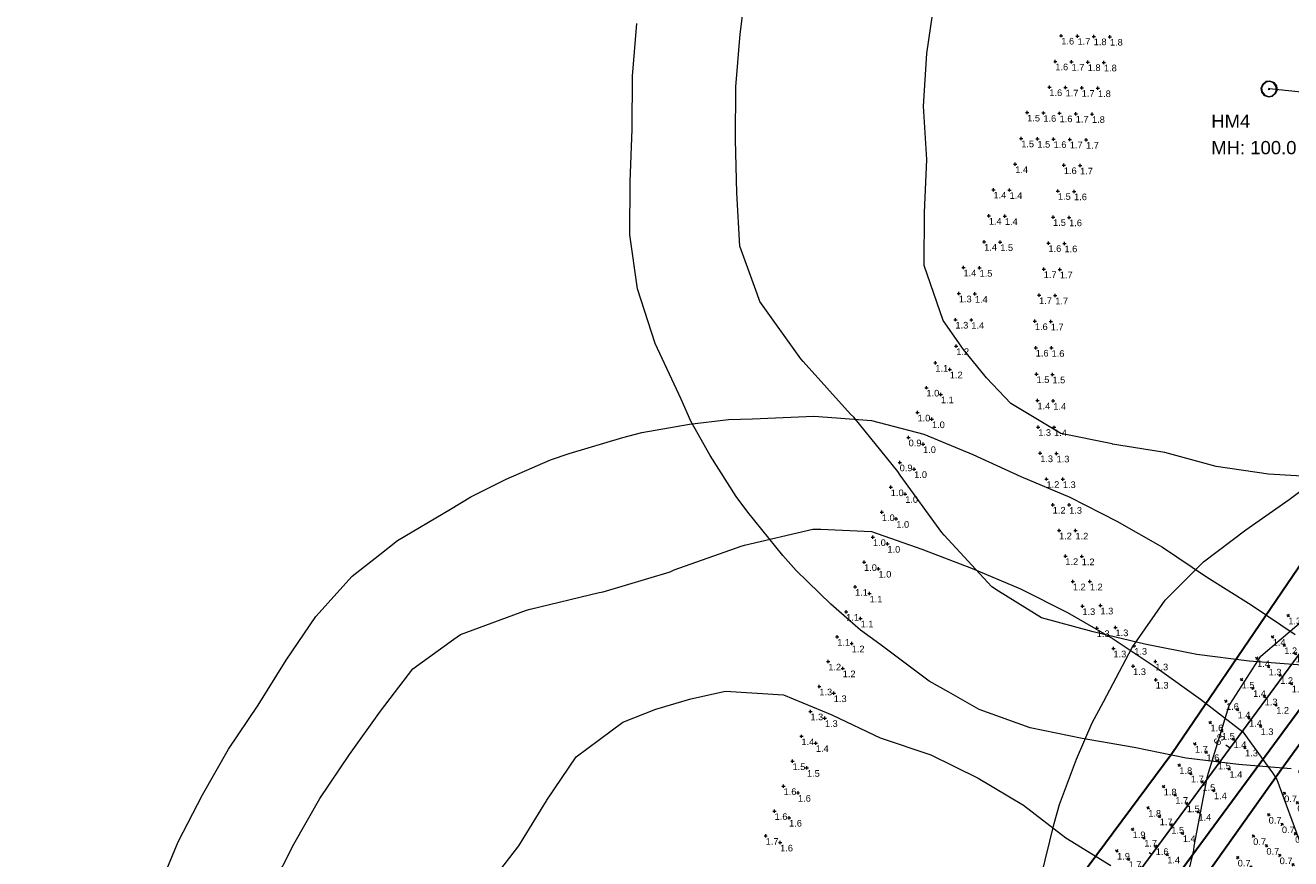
# Model space of a CAD drawing. Extents: x 11759 to 13757, y -2685 to 8839.
# Tile 18 of 55: x 12081 to 12559, y 5681 to 5996. Entities that reach past the tile are written whole.
import ezdxf

# ---------------------------------------------------------------- set-up
doc = ezdxf.new("R2010")
doc.units = 0
doc.header["$MEASUREMENT"] = 0
for name, color, linetype, lineweight in [('AGI32-115446_BK001 - Copy -- 2023-Jan-03 22h-01m-38s-DRAWING', 7, 'Continuous', 0), ('AGI32-Project_1-CALCPTS', 7, 'Continuous', 0), ('AGI32-Project_1-LUMINAIRE', 7, 'Continuous', 0), ('AGI32-Project_1-MARKPOINT', 7, 'Continuous', 0), ('AGI32-Project_1-POLE_PENDANT', 7, 'Continuous', 0), ('AGI32-Project_1-STATISTICAL_AREA', 7, 'Continuous', 0), ('AGI32-Project_1-TEMPLATE', 7, 'Continuous', 0)]:
    doc.layers.add(name, color=color, linetype=linetype, lineweight=lineweight)
doc.styles.add('AGI32-Arial', font='arial.ttf')

# ---------------------------------------------------------------- blocks, each defined once
blk = doc.blocks.new('AGI32-ID1buv4w-Project_1-STATISTICAL_AREA-SR 159 - EB')
at = {"layer": 'AGI32-Project_1-STATISTICAL_AREA', "color": 7, "linetype": 'Continuous', "lineweight": 30}
for p, q in [((453.44, 3934.18), (521.32, 4028.76)), ((407.99, 3870.43), (453.44, 3934.18))]:
    blk.add_line(p, q, dxfattribs=at)
blk = doc.blocks.new('AGI32-ID1buv4w-Project_1-STATISTICAL_AREA-SR 159 - WB')
at = {"layer": 'AGI32-Project_1-STATISTICAL_AREA', "color": 7, "linetype": 'Continuous', "lineweight": 30}
for p, q in [((525.21, 4044.83), (379.15, 3846.53)), ((412.71, 3941.1), (476.78, 4035.3)), ((349.4, 3856.06), (412.71, 3941.1))]:
    blk.add_line(p, q, dxfattribs=at)
blk = doc.blocks.new('AGI32-ID1buv4w-Project_1-LUMINAIRE-HM4_Symbol')
at = {"layer": 'AGI32-Project_1-LUMINAIRE', "color": 7, "linetype": 'ByBlock', "lineweight": 0}
for p, q in [((-0.87, 0.5), (-1, 0)), ((-0.87, 0.5, -0.3), (-1, 0, -0.3)), ((-1, 0), (-0.87, 0.5)), ((-1, 0), (-0.87, -0.5)), ((-1, 0, -0.3), (-1, 0)), ((-1, 0, -0.3), (-0.87, -0.5, -0.3)), ((-0.87, -0.5), (-1, 0)), ((-1, 0), (-1, 0, -0.3)), ((-0.82, 0.45, -0.3), (-0.95, 0, -0.3)), ((-0.95, 0, -0.3), (-0.82, -0.45, -0.3)), ((-0.5, 0.87), (-0.87, 0.5)), ((-0.5, 0.87, -0.3), (-0.87, 0.5, -0.3)), ((-0.87, 0.5), (-0.5, 0.87)), ((-0.87, 0.5, -0.3), (-0.87, 0.5)), ((-0.87, 0.5), (-0.87, 0.5, -0.3)), ((-0.45, 0.82, -0.3), (-0.82, 0.45, -0.3)), ((0, 1), (-0.5, 0.87)), ((0, 1, -0.3), (-0.5, 0.87, -0.3)), ((-0.5, 0.87), (0, 1)), ((-0.5, 0.87, -0.3), (-0.5, 0.87)), ((-0.5, 0.87), (-0.5, 0.87, -0.3)), ((0, 0.95, -0.3), (-0.45, 0.82, -0.3)), ((-0.1, 0), (0.1, 0)), ((0.5, 0.87), (0, 1)), ((0.5, 0.87, -0.3), (0, 1, -0.3)), ((0, 1, -0.3), (0, 1)), ((0, 1), (0.5, 0.87)), ((0, 1), (0, 1, -0.3)), ((0.45, 0.82, -0.3), (0, 0.95, -0.3)), ((0, -0.1), (0, 0.1)), ((0, 0.1), (0.1, 0)), ((0, -0.1), (0.1, 0)), ((0.82, 0.45, -0.3), (0.45, 0.82, -0.3)), ((0.87, 0.5), (0.5, 0.87)), ((0.87, 0.5, -0.3), (0.5, 0.87, -0.3)), ((0.5, 0.87, -0.3), (0.5, 0.87)), ((0.5, 0.87), (0.87, 0.5)), ((0.5, 0.87), (0.5, 0.87, -0.3)), ((0.95, 0, -0.3), (0.82, 0.45, -0.3)), ((0.82, -0.45, -0.3), (0.95, 0, -0.3)), ((1, 0), (0.87, 0.5)), ((1, 0, -0.3), (0.87, 0.5, -0.3)), ((0.87, 0.5, -0.3), (0.87, 0.5)), ((0.87, 0.5), (1, 0)), ((0.87, 0.5), (0.87, 0.5, -0.3)), ((0.87, -0.5), (1, 0)), ((0.87, -0.5, -0.3), (1, 0, -0.3)), ((1, 0), (0.87, -0.5)), ((1, 0), (1, 0, -0.3)), ((1, 0, -0.3), (1, 0)), ((-0.87, -0.5), (-0.5, -0.87)), ((-0.87, -0.5, -0.3), (-0.87, -0.5)), ((-0.87, -0.5, -0.3), (-0.5, -0.87, -0.3)), ((-0.5, -0.87), (-0.87, -0.5)), ((-0.87, -0.5), (-0.87, -0.5, -0.3)), ((-0.82, -0.45, -0.3), (-0.45, -0.82, -0.3)), ((-0.5, -0.87), (0, -1)), ((-0.5, -0.87, -0.3), (-0.5, -0.87)), ((-0.5, -0.87, -0.3), (0, -1, -0.3)), ((0, -1), (-0.5, -0.87)), ((-0.5, -0.87), (-0.5, -0.87, -0.3)), ((-0.45, -0.82, -0.3), (0, -0.95, -0.3)), ((0, -0.95, -0.3), (0.45, -0.82, -0.3)), ((0, -1), (0.5, -0.87)), ((0, -1, -0.3), (0.5, -0.87, -0.3)), ((0.5, -0.87), (0, -1)), ((0, -1, -0.3), (0, -1)), ((0, -1), (0, -1, -0.3)), ((0.45, -0.82, -0.3), (0.82, -0.45, -0.3)), ((0.5, -0.87), (0.87, -0.5)), ((0.5, -0.87, -0.3), (0.87, -0.5, -0.3)), ((0.87, -0.5), (0.5, -0.87)), ((0.5, -0.87, -0.3), (0.5, -0.87)), ((0.5, -0.87), (0.5, -0.87, -0.3)), ((0.87, -0.5, -0.3), (0.87, -0.5)), ((0.87, -0.5), (0.87, -0.5, -0.3))]:
    blk.add_line(p, q, dxfattribs=at)
blk = doc.blocks.new('AGI32-ID1buv4w-Project_1-LUMINAIRE-HM4_94-3')
at = {"layer": 'AGI32-Project_1-LUMINAIRE', "color": 7, "linetype": 'ByBlock', "lineweight": 0, "xscale": 3, "yscale": 3, "zscale": 3}
blk.add_blockref('AGI32-ID1buv4w-Project_1-LUMINAIRE-HM4_Symbol', (0, 0), dxfattribs=at)
blk = doc.blocks.new('AGI32-ID1buv4w-Project_1-LUMINAIRE-HM4_94_Labels')
at = {"layer": 'AGI32-Project_1-LUMINAIRE', "color": 7, "linetype": 'ByBlock', "lineweight": 0, "char_height": 5, "attachment_point": 1, "style": 'AGI32-Arial'}
for s, insert in [('HM4', (-36.56, -8.17, 100)), ('MH: 100.0', (-36.56, -18.17, 100))]:
    blk.add_mtext(s, dxfattribs=dict(at, insert=insert))
blk = doc.blocks.new('AGI32-ID1buv4w-Project_1-LUMINAIRE-HM4_Template2')
at = {"layer": 'AGI32-Project_1-TEMPLATE', "color": 1, "linetype": 'ByBlock', "lineweight": 0}
for p, q in [((-39.88, 252.8, -100), (-19.94, 254.78, -100)), ((-19.94, 254.78, -100), (0, 255.18, -100)), ((0, 255.18, -100), (19.94, 254.78, -100)), ((19.94, 254.78, -100), (39.88, 252.8, -100)), ((-99.7, 244.62, -100), (-79.76, 249.5, -100)), ((-79.76, 249.5, -100), (-59.82, 251.5, -100)), ((-59.82, 251.5, -100), (-39.88, 252.8, -100)), ((39.88, 252.8, -100), (59.82, 251.5, -100)), ((59.82, 251.5, -100), (79.76, 249.5, -100)), ((79.76, 249.5, -100), (99.7, 244.62, -100)), ((-111.77, 239.28, -100), (-99.7, 244.62, -100)), ((99.7, 244.62, -100), (111.77, 239.28, -100)), ((-119.64, 235.83, -100), (-111.77, 239.28, -100)), ((111.77, 239.28, -100), (119.64, 235.83, -100)), ((-139.58, 223.87, -100), (-119.64, 235.83, -100)), ((119.64, 235.83, -100), (139.58, 223.87, -100)), ((-147.4, 219.34, -100), (-139.58, 223.87, -100)), ((139.58, 223.87, -100), (147.4, 219.34, -100)), ((-159.52, 210.76, -100), (-147.4, 219.34, -100)), ((147.4, 219.34, -100), (159.52, 210.76, -100)), ((-173.98, 199.4, -100), (-159.52, 210.76, -100)), ((159.52, 210.76, -100), (173.98, 199.4, -100)), ((-179.46, 194.39, -100), (-173.98, 199.4, -100)), ((173.98, 199.4, -100), (179.46, 194.39, -100)), ((-194.39, 179.46, -100), (-179.46, 194.39, -100)), ((179.46, 194.39, -100), (194.39, 179.46, -100)), ((194.39, 179.46, -100), (199.4, 173.98, -100)), ((199.4, 173.98, -100), (210.76, 159.52, -100)), ((210.76, 159.52, -100), (219.34, 147.4, -100)), ((219.34, 147.4, -100), (223.87, 139.58, -100)), ((223.87, 139.58, -100), (235.83, 119.64, -100)), ((235.83, 119.64, -100), (239.28, 111.77, -100)), ((239.28, 111.77, -100), (244.62, 99.7, -100)), ((244.62, 99.7, -100), (249.5, 79.76, -100)), ((249.5, 79.76, -100), (251.5, 59.82, -100)), ((251.5, 59.82, -100), (252.8, 39.88, -100)), ((252.8, 39.88, -100), (254.78, 19.94, -100)), ((254.78, 19.94, -100), (255.18, 0, -100)), ((-254.78, -19.94, -100), (-255.18, 0, -100)), ((255.18, 0, -100), (254.78, -19.94, -100)), ((-252.8, -39.88, -100), (-254.78, -19.94, -100)), ((254.78, -19.94, -100), (252.8, -39.88, -100)), ((-251.5, -59.82, -100), (-252.8, -39.88, -100)), ((252.8, -39.88, -100), (251.5, -59.82, -100)), ((-249.5, -79.76, -100), (-251.5, -59.82, -100)), ((251.5, -59.82, -100), (249.5, -79.76, -100)), ((-244.62, -99.7, -100), (-249.5, -79.76, -100)), ((-239.28, -111.77, -100), (-244.62, -99.7, -100)), ((-235.83, -119.64, -100), (-239.28, -111.77, -100)), ((-223.87, -139.58, -100), (-235.83, -119.64, -100)), ((-219.34, -147.4, -100), (-223.87, -139.58, -100)), ((-210.76, -159.52, -100), (-219.34, -147.4, -100)), ((-199.4, -173.98, -100), (-210.76, -159.52, -100)), ((-194.39, -179.46, -100), (-199.4, -173.98, -100)), ((-179.46, -194.39, -100), (-194.39, -179.46, -100)), ((-173.98, -199.4, -100), (-179.46, -194.39, -100)), ((-159.52, -210.76, -100), (-173.98, -199.4, -100)), ((-147.4, -219.34, -100), (-159.52, -210.76, -100)), ((-139.58, -223.87, -100), (-147.4, -219.34, -100)), ((-119.64, -235.83, -100), (-139.58, -223.87, -100)), ((-111.77, -239.28, -100), (-119.64, -235.83, -100)), ((-99.7, -244.62, -100), (-111.77, -239.28, -100)), ((-79.76, -249.5, -100), (-99.7, -244.62, -100)), ((-59.82, -251.5, -100), (-79.76, -249.5, -100)), ((-39.88, -252.8, -100), (-59.82, -251.5, -100)), ((-19.94, -254.78, -100), (-39.88, -252.8, -100)), ((0, -255.18, -100), (-19.94, -254.78, -100)), ((19.94, -254.78, -100), (0, -255.18, -100))]:
    blk.add_line(p, q, dxfattribs=at)
at = {"layer": 'AGI32-Project_1-TEMPLATE', "color": 5, "linetype": 'ByBlock', "lineweight": 0}
for p, q in [((-19.94, 215.43, -100), (0, 215.91, -100)), ((0, 215.91, -100), (19.94, 215.43, -100)), ((19.94, 215.43, -100), (39.88, 213.54, -100)), ((-79.76, 207.72, -100), (-59.82, 210.98, -100)), ((39.88, 213.54, -100), (59.82, 210.98, -100)), ((59.82, 210.98, -100), (79.76, 207.72, -100)), ((-96.98, 199.4, -100), (-79.76, 207.72, -100)), ((79.76, 207.72, -100), (96.98, 199.4, -100)), ((-119.64, 180.41, -100), (-99.7, 198.01, -100)), ((-99.7, 198.01, -100), (-96.98, 199.4, -100)), ((96.98, 199.4, -100), (99.7, 198.01, -100)), ((99.7, 198.01, -100), (119.64, 180.41, -100)), ((-138.58, 159.52, -100), (-120.57, 179.46, -100)), ((-120.57, 179.46, -100), (-119.64, 180.41, -100)), ((119.64, 180.41, -100), (120.57, 179.46, -100)), ((120.57, 179.46, -100), (138.58, 159.52, -100)), ((-158.23, 139.58, -100), (-139.58, 158.23, -100)), ((-139.58, 158.23, -100), (-138.58, 159.52, -100)), ((138.58, 159.52, -100), (139.58, 158.23, -100)), ((139.58, 158.23, -100), (158.23, 139.58, -100)), ((158.23, 139.58, -100), (159.52, 138.58, -100)), ((159.52, 138.58, -100), (179.46, 120.57, -100)), ((179.46, 120.57, -100), (180.41, 119.64, -100)), ((180.41, 119.64, -100), (198.01, 99.7, -100)), ((198.01, 99.7, -100), (199.4, 96.98, -100)), ((199.4, 96.98, -100), (207.72, 79.76, -100)), ((207.72, 79.76, -100), (210.98, 59.82, -100)), ((210.98, 59.82, -100), (213.54, 39.88, -100)), ((213.54, 39.88, -100), (215.43, 19.94, -100)), ((-215.91, 0, -100), (-215.43, 19.94, -100)), ((215.43, 19.94, -100), (215.91, 0, -100)), ((-215.43, -19.94, -100), (-215.91, 0, -100)), ((215.91, 0, -100), (215.43, -19.94, -100)), ((-213.54, -39.88, -100), (-215.43, -19.94, -100)), ((215.43, -19.94, -100), (213.54, -39.88, -100)), ((-210.98, -59.82, -100), (-213.54, -39.88, -100)), ((213.54, -39.88, -100), (210.98, -59.82, -100)), ((-207.72, -79.76, -100), (-210.98, -59.82, -100)), ((210.98, -59.82, -100), (207.72, -79.76, -100)), ((-199.4, -96.98, -100), (-207.72, -79.76, -100)), ((207.72, -79.76, -100), (199.4, -96.98, -100)), ((-198.01, -99.7, -100), (-199.4, -96.98, -100)), ((-180.41, -119.64, -100), (-198.01, -99.7, -100)), ((198.01, -99.7, -100), (180.41, -119.64, -100)), ((199.4, -96.98, -100), (198.01, -99.7, -100)), ((-179.46, -120.57, -100), (-180.41, -119.64, -100)), ((-159.52, -138.58, -100), (-179.46, -120.57, -100)), ((-158.23, -139.58, -100), (-159.52, -138.58, -100)), ((-139.58, -158.23, -100), (-158.23, -139.58, -100)), ((-138.58, -159.52, -100), (-139.58, -158.23, -100)), ((-120.57, -179.46, -100), (-138.58, -159.52, -100)), ((-119.64, -180.41, -100), (-120.57, -179.46, -100)), ((-99.7, -198.01, -100), (-119.64, -180.41, -100)), ((-96.98, -199.4, -100), (-99.7, -198.01, -100)), ((-79.76, -207.72, -100), (-96.98, -199.4, -100)), ((-59.82, -210.98, -100), (-79.76, -207.72, -100)), ((-39.88, -213.54, -100), (-59.82, -210.98, -100)), ((-19.94, -215.43, -100), (-39.88, -213.54, -100)), ((0, -215.91, -100), (-19.94, -215.43, -100)), ((19.94, -215.43, -100), (0, -215.91, -100))]:
    blk.add_line(p, q, dxfattribs=at)
at = {"layer": 'AGI32-Project_1-TEMPLATE', "color": 3, "linetype": 'ByBlock', "lineweight": 0}
for p, q in [((19.94, 144.04, -100), (39.88, 140.7, -100)), ((39.88, 140.7, -100), (59.82, 139.61, -100)), ((59.82, 139.61, -100), (60.05, 139.58, -100)), ((60.05, 139.58, -100), (79.76, 137.62, -100)), ((79.76, 137.62, -100), (99.7, 128.36, -100)), ((99.7, 128.36, -100), (109.89, 119.64, -100)), ((109.89, 119.64, -100), (119.64, 109.89, -100)), ((119.64, 109.89, -100), (128.36, 99.7, -100)), ((128.36, 99.7, -100), (137.62, 79.76, -100)), ((137.62, 79.76, -100), (139.58, 60.05, -100)), ((139.58, 60.05, -100), (139.61, 59.82, -100)), ((139.61, 59.82, -100), (140.7, 39.88, -100)), ((140.7, 39.88, -100), (144.04, 19.94, -100)), ((-144.89, 0, -100), (-144.04, 19.94, -100)), ((144.04, 19.94, -100), (144.89, 0, -100)), ((-144.04, -19.94, -100), (-144.89, 0, -100)), ((144.89, 0, -100), (144.04, -19.94, -100)), ((-140.7, -39.88, -100), (-144.04, -19.94, -100)), ((144.04, -19.94, -100), (140.7, -39.88, -100)), ((-139.61, -59.82, -100), (-140.7, -39.88, -100)), ((140.7, -39.88, -100), (139.61, -59.82, -100)), ((-139.58, -60.05, -100), (-139.61, -59.82, -100)), ((-137.62, -79.76, -100), (-139.58, -60.05, -100)), ((-128.36, -99.7, -100), (-137.62, -79.76, -100)), ((-119.64, -109.89, -100), (-128.36, -99.7, -100)), ((-109.89, -119.64, -100), (-119.64, -109.89, -100)), ((-99.7, -128.36, -100), (-109.89, -119.64, -100)), ((-79.76, -137.62, -100), (-99.7, -128.36, -100)), ((-60.05, -139.58, -100), (-79.76, -137.62, -100)), ((-59.82, -139.61, -100), (-60.05, -139.58, -100)), ((-39.88, -140.7, -100), (-59.82, -139.61, -100)), ((-19.94, -144.04, -100), (-39.88, -140.7, -100)), ((0, -144.89, -100), (-19.94, -144.04, -100)), ((19.94, -144.04, -100), (0, -144.89, -100))]:
    blk.add_line(p, q, dxfattribs=at)
blk = doc.blocks.new('AGI32-ID1buv4w-Project_1-LUMINAIRE-HM4_94')
at = {"layer": 'AGI32-Project_1-POLE_PENDANT', "color": 7, "linetype": 'ByBlock', "lineweight": 0}
blk.add_line((0, 0), (-14.751, 0), dxfattribs=at)
at = {"layer": 'AGI32-Project_1-LUMINAIRE', "color": 7, "linetype": 'ByBlock', "lineweight": 0}
for name, p, rotation in [('AGI32-ID1buv4w-Project_1-LUMINAIRE-HM4_94-3', (-14.751, 0), 180.0001550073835), ('AGI32-ID1buv4w-Project_1-LUMINAIRE-HM4_94_Labels', (0, 0, -100), 5.905700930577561)]:
    blk.add_blockref(name, p, dxfattribs=dict(at, rotation=rotation))
at = {"layer": 'AGI32-Project_1-TEMPLATE', "color": 7, "linetype": 'ByBlock', "lineweight": 0}
blk.add_blockref('AGI32-ID1buv4w-Project_1-LUMINAIRE-HM4_Template2', (0, 0), dxfattribs=at)
blk = doc.blocks.new('AGI32-ID1buv4w-Project_1-LUMINAIRE-HM4_128')
at = {"layer": 'AGI32-Project_1-TEMPLATE', "color": 7, "linetype": 'ByBlock', "lineweight": 0}
blk.add_blockref('AGI32-ID1buv4w-Project_1-LUMINAIRE-HM4_Template2', (0, 0), dxfattribs=at)
blk = doc.blocks.new('AGI32-ID1buv4w-Project_1-LUMINAIRE-HM4_93')
at = {"layer": 'AGI32-Project_1-TEMPLATE', "color": 7, "linetype": 'ByBlock', "lineweight": 0}
blk.add_blockref('AGI32-ID1buv4w-Project_1-LUMINAIRE-HM4_Template2', (0, 0), dxfattribs=at)
blk = doc.blocks.new('AGI32-ID1buv4w-MARKPOINT')
at = {"layer": 'AGI32-Project_1-MARKPOINT', "color": 0, "linetype": 'Continuous', "lineweight": 0}
for p, q in [((-0.125, 0), (0.125, 0)), ((0, -0.125), (0, 0.125))]:
    blk.add_line(p, q, dxfattribs=at)
blk = doc.blocks.new('AGI32-ID1buv4w-Project_1-CALCPTS-US 159 EB - STA 62+00 TO STA 70+00_Luminance')
at = {"layer": 'AGI32-Project_1-MARKPOINT', "color": 154, "linetype": 'Continuous', "lineweight": 0, "extrusion": (0.016156, -0.011671, 0.999801), "xscale": 5, "yscale": 5, "zscale": 5}
for p in [(3649.1, 1929.91, -22.48), (3649.1, 1923.74, -22.35), (3649.1, 1917.57, -22.23), (3639.1, 1929.91, -22.68), (3639.1, 1923.74, -22.55), (3649.1, 1911.4, -22.11), (3629.11, 1929.9, -22.88), (3639.1, 1917.57, -22.43), (3629.11, 1923.73, -22.75), (3639.1, 1911.4, -22.31), (3619.11, 1929.9, -23.08), (3629.11, 1917.56, -22.63), (3619.11, 1923.73, -22.95), (3629.11, 1911.39, -22.51), (3609.11, 1929.9, -23.28), (3609.11, 1923.73, -23.15), (3619.11, 1917.56, -22.83), (3619.11, 1911.39, -22.71), (3599.11, 1929.89, -23.47), (3609.11, 1917.55, -23.03), (3599.11, 1923.72, -23.35), (3609.11, 1911.38, -22.91), (3589.11, 1929.89, -23.67), (3599.11, 1917.55, -23.23), (3589.11, 1923.72, -23.55), (3599.11, 1911.38, -23.11), (3579.12, 1929.88, -23.87), (3589.11, 1917.55, -23.43), (3589.11, 1911.38, -23.3), (3569.12, 1929.88, -24.07), (3579.12, 1923.71, -23.75), (3579.12, 1917.54, -23.63), (3569.12, 1923.71, -23.95), (3579.12, 1911.37, -23.5), (3559.12, 1929.88, -24.27), (3569.12, 1917.54, -23.83), (3559.12, 1923.71, -24.15), (3569.12, 1911.37, -23.7), (3549.12, 1929.87, -24.47), (3559.12, 1917.53, -24.03), (3559.12, 1911.36, -23.9), (3549.12, 1923.7, -24.35), (3549.12, 1917.53, -24.22), (3539.12, 1929.87, -24.67), (3539.12, 1923.7, -24.55), (3549.12, 1911.36, -24.1), (3529.13, 1929.86, -24.87), (3539.12, 1917.53, -24.42), (3529.13, 1923.69, -24.75), (3539.12, 1911.36, -24.3), (3519.13, 1929.86, -25.07), (3529.13, 1917.52, -24.62), (3519.13, 1923.69, -24.95), (3519.13, 1917.52, -24.82), (3529.13, 1911.35, -24.5), (3509.13, 1929.86, -25.27), (3509.13, 1923.69, -25.15), (3519.13, 1911.35, -24.7), (3499.13, 1929.85, -25.47), (3509.13, 1917.51, -25.02), (3499.13, 1923.68, -25.34), (3509.13, 1911.34, -24.9), (3489.13, 1929.85, -25.67), (3499.13, 1917.51, -25.22), (3489.13, 1923.68, -25.54), (3499.13, 1911.34, -25.1), (3479.14, 1929.84, -25.87), (3479.14, 1923.67, -25.74), (3489.13, 1917.51, -25.42), (3489.13, 1911.34, -25.3), (3469.14, 1929.84, -26.07), (3479.14, 1917.5, -25.62), (3469.14, 1923.67, -25.94), (3479.14, 1911.33, -25.5), (3459.14, 1929.84, -26.27), (3469.14, 1917.5, -25.82), (3459.14, 1923.67, -26.14), (3469.14, 1911.33, -25.7), (3449.14, 1929.83, -26.46), (3459.14, 1917.49, -26.02), (3459.14, 1911.32, -25.9), (3439.14, 1929.83, -26.66), (3449.14, 1923.66, -26.34), (3449.14, 1917.49, -26.22), (3439.14, 1923.66, -26.54), (3449.14, 1911.32, -26.1), (3429.15, 1929.83, -26.86), (3439.14, 1917.49, -26.42), (3429.15, 1923.65, -26.74), (3439.14, 1911.32, -26.29), (3419.15, 1929.82, -27.06), (3429.15, 1917.48, -26.62), (3429.15, 1911.31, -26.49), (3419.15, 1923.65, -26.94), (3419.15, 1917.48, -26.82), (3409.15, 1929.82, -27.26), (3409.15, 1923.65, -27.14), (3419.15, 1911.31, -26.69), (3399.15, 1929.81, -27.46), (3409.15, 1917.47, -27.02), (3399.15, 1923.64, -27.34), (3409.15, 1911.3, -26.89), (3389.15, 1929.81, -27.66), (3399.15, 1917.47, -27.22), (3389.15, 1923.64, -27.54), (3389.15, 1917.47, -27.41), (3399.15, 1911.3, -27.09), (3379.16, 1929.8, -27.86), (3379.16, 1923.63, -27.74), (3389.15, 1911.3, -27.29), (3369.16, 1929.8, -28.06), (3379.16, 1917.46, -27.61), (3369.16, 1923.63, -27.94), (3379.16, 1911.29, -27.49), (3359.16, 1929.8, -28.26), (3369.16, 1917.46, -27.81), (3359.16, 1923.63, -28.14), (3369.16, 1911.29, -27.69), (3349.16, 1929.79, -28.46), (3349.16, 1923.62, -28.34), (3359.16, 1917.46, -28.01), (3359.16, 1911.28, -27.89), (3349.16, 1917.45, -28.21), (3349.16, 1911.28, -28.09)]:
    blk.add_blockref('AGI32-ID1buv4w-MARKPOINT', p, dxfattribs=at)
at = {"layer": 'AGI32-Project_1-CALCPTS', "color": 154, "linetype": 'Continuous', "lineweight": 0, "extrusion": (0.016156, -0.011671, 0.999801), "char_height": 2.5, "attachment_point": 1, "text_direction": (0.999869, 9.4e-05, -0.016156), "style": 'AGI32-Arial'}
for s, insert in [('0.7', (572.3, 4087.35, 15.98)), ('0.7', (577.3, 4083.73, 15.98)), ('0.7', (566.45, 4079.24, 15.78)), ('0.7', (582.31, 4080.12, 15.98)), ('0.7', (571.45, 4075.63, 15.78)), ('0.7', (576.45, 4072.02, 15.78)), ('0.7', (587.31, 4076.51, 15.98)), ('0.7', (560.59, 4071.14, 15.58)), ('0.7', (565.59, 4067.52, 15.58)), ('0.7', (581.46, 4068.4, 15.78)), ('0.7', (554.74, 4063.03, 15.38)), ('0.7', (570.6, 4063.91, 15.58)), ('0.7', (559.74, 4059.42, 15.38)), ('0.7', (575.6, 4060.3, 15.58)), ('0.7', (548.88, 4054.93, 15.18)), ('0.7', (564.74, 4055.81, 15.38)), ('0.7', (553.89, 4051.32, 15.18)), ('0.7', (569.75, 4052.19, 15.38)), ('0.7', (543.03, 4046.83, 14.98)), ('0.7', (558.89, 4047.7, 15.18)), ('0.7', (563.89, 4044.09, 15.18)), ('0.7', (537.17, 4038.72, 14.78)), ('0.7', (548.03, 4043.21, 14.98)), ('0.7', (553.03, 4039.6, 14.98)), ('0.7', (542.18, 4035.11, 14.78)), ('0.7', (558.04, 4035.98, 14.98)), ('0.7', (531.32, 4030.62, 14.59)), ('0.7', (547.18, 4031.49, 14.78)), ('0.7', (536.32, 4027, 14.59)), ('0.7', (552.18, 4027.88, 14.78)), ('0.7', (525.46, 4022.51, 14.39)), ('0.7', (541.33, 4023.39, 14.59)), ('0.7', (546.33, 4019.77, 14.59)), ('0.7', (530.47, 4018.9, 14.39)), ('0.7', (535.47, 4015.28, 14.39)), ('0.8', (519.61, 4014.41, 14.19)), ('0.7', (524.61, 4010.79, 14.19)), ('0.7', (540.47, 4011.67, 14.39)), ('0.8', (513.76, 4006.3, 13.99)), ('0.7', (529.62, 4007.18, 14.19)), ('0.7', (518.76, 4002.69, 13.99)), ('0.7', (534.62, 4003.56, 14.19)), ('0.7', (507.9, 3998.2, 13.79)), ('0.7', (523.76, 3999.07, 13.99)), ('0.7', (528.77, 3995.46, 13.99)), ('0.7', (512.9, 3994.58, 13.79)), ('0.7', (517.91, 3990.97, 13.79)), ('0.7', (502.05, 3990.09, 13.59)), ('0.7', (507.05, 3986.48, 13.59)), ('0.7', (522.91, 3987.35, 13.79)), ('0.7', (496.19, 3981.99, 13.39)), ('0.7', (512.05, 3982.86, 13.59)), ('0.7', (501.2, 3978.37, 13.39)), ('0.7', (517.06, 3979.25, 13.59)), ('0.7', (490.34, 3973.88, 13.19)), ('0.7', (506.2, 3974.76, 13.39)), ('0.7', (495.34, 3970.27, 13.19)), ('0.7', (511.2, 3971.15, 13.39)), ('0.7', (484.48, 3965.78, 12.99)), ('0.7', (489.49, 3962.16, 12.99)), ('0.7', (500.34, 3966.66, 13.19)), ('0.7', (505.35, 3963.04, 13.19)), ('0.7', (478.63, 3957.67, 12.79)), ('0.7', (494.49, 3958.55, 12.99)), ('0.7', (483.63, 3954.06, 12.79)), ('0.7', (499.49, 3954.94, 12.99)), ('0.7', (472.77, 3949.57, 12.59)), ('0.7', (488.64, 3950.45, 12.79)), ('0.7', (477.78, 3945.96, 12.59)), ('0.7', (493.64, 3946.83, 12.79)), ('0.7', (466.92, 3941.46, 12.39)), ('0.7', (482.78, 3942.34, 12.59)), ('0.7', (487.78, 3938.73, 12.59)), ('0.7', (461.07, 3933.36, 12.19)), ('0.7', (471.92, 3937.85, 12.39)), ('0.7', (476.93, 3934.24, 12.39)), ('0.7', (466.07, 3929.75, 12.19)), ('0.7', (481.93, 3930.62, 12.39)), ('0.7', (455.21, 3925.26, 11.99)), ('0.7', (471.07, 3926.13, 12.19)), ('0.7', (460.21, 3921.64, 11.99)), ('0.7', (476.08, 3922.52, 12.19)), ('0.7', (449.36, 3917.15, 11.79)), ('0.7', (465.22, 3918.03, 11.99)), ('0.7', (470.22, 3914.41, 11.99)), ('0.7', (454.36, 3913.54, 11.79)), ('0.7', (459.36, 3909.92, 11.79)), ('0.7', (443.5, 3909.05, 11.59)), ('0.7', (448.5, 3905.43, 11.59)), ('0.7', (464.37, 3906.31, 11.79)), ('0.7', (437.65, 3900.94, 11.4)), ('0.7', (453.51, 3901.82, 11.59)), ('0.7', (442.65, 3897.33, 11.4)), ('0.7', (458.51, 3898.2, 11.59)), ('0.7', (431.79, 3892.84, 11.2)), ('0.7', (447.65, 3893.71, 11.4)), ('0.7', (436.8, 3889.22, 11.2)), ('0.7', (441.8, 3885.61, 11.2)), ('0.7', (452.66, 3890.1, 11.4)), ('0.7', (425.94, 3884.73, 11)), ('0.7', (430.94, 3881.12, 11)), ('0.7', (446.8, 3881.99, 11.2)), ('0.7', (420.08, 3876.63, 10.8)), ('0.7', (435.94, 3877.5, 11)), ('0.7', (425.09, 3873.01, 10.8)), ('0.7', (440.95, 3873.89, 11)), ('0.8', (414.23, 3868.52, 10.6)), ('0.7', (430.09, 3869.4, 10.8)), ('0.7', (419.23, 3864.91, 10.6)), ('0.7', (435.09, 3865.79, 10.8)), ('0.8', (408.37, 3860.42, 10.4)), ('0.8', (413.38, 3856.8, 10.4)), ('0.7', (424.24, 3861.29, 10.6)), ('0.7', (429.24, 3857.68, 10.6)), ('0.8', (402.52, 3852.31, 10.2)), ('0.8', (418.38, 3853.19, 10.4)), ('0.8', (407.52, 3848.7, 10.2)), ('0.8', (423.38, 3849.58, 10.4)), ('0.9', (396.67, 3844.21, 10)), ('0.8', (412.53, 3845.09, 10.2)), ('0.9', (401.67, 3840.59, 10)), ('0.8', (417.53, 3841.47, 10.2)), ('0.9', (406.67, 3836.98, 10)), ('0.9', (411.68, 3833.37, 10))]:
    blk.add_mtext(s, dxfattribs=dict(at, insert=insert))
blk = doc.blocks.new('AGI32-ID1buv4w-Project_1-CALCPTS-US 159 WB - STA 65+00 TO STA 62+00_Luminance')
at = {"layer": 'AGI32-Project_1-MARKPOINT', "color": 154, "linetype": 'Continuous', "lineweight": 0, "extrusion": (0.015957, -0.011618, 0.999805), "xscale": 5, "yscale": 5, "zscale": 5, "rotation": 180}
for p in [(3647.08, 1981.19, -23.15), (3647.08, 1975.79, -23.04), (3637.08, 1981.18, -23.35), (3647.08, 1970.4, -22.94), (3647.08, 1965.01, -22.83), (3637.08, 1975.79, -23.24), (3637.08, 1970.4, -23.13), (3627.08, 1981.18, -23.54), (3627.08, 1975.79, -23.44), (3637.08, 1965.01, -23.03), (3617.08, 1981.17, -23.74), (3627.08, 1970.39, -23.33), (3617.08, 1975.78, -23.64), (3627.08, 1965, -23.23), (3607.08, 1981.17, -23.94), (3617.08, 1970.39, -23.53), (3617.08, 1965, -23.42), (3607.08, 1975.78, -23.83), (3607.08, 1970.39, -23.73), (3597.09, 1981.17, -24.14), (3607.08, 1965, -23.62), (3597.09, 1975.78, -24.03), (3597.09, 1970.38, -23.92), (3587.09, 1981.16, -24.33), (3587.09, 1975.77, -24.23), (3597.09, 1964.99, -23.82), (3577.09, 1981.16, -24.53), (3587.09, 1970.38, -24.12), (3577.09, 1975.77, -24.43), (3587.09, 1964.99, -24.01), (3567.09, 1981.15, -24.73), (3577.09, 1970.38, -24.32), (3577.09, 1964.98, -24.21), (3567.09, 1975.76, -24.62), (3567.09, 1970.37, -24.52), (3557.09, 1981.15, -24.93), (3557.09, 1975.76, -24.82), (3567.09, 1964.98, -24.41), (3547.1, 1981.15, -25.12), (3557.09, 1970.37, -24.71), (3547.1, 1975.76, -25.02), (3557.09, 1964.98, -24.61), (3537.1, 1981.14, -25.32), (3547.1, 1970.36, -24.91), (3547.1, 1964.97, -24.8), (3537.1, 1975.75, -25.21), (3537.1, 1970.36, -25.11), (3527.1, 1981.14, -25.52), (3527.1, 1975.75, -25.41), (3537.1, 1964.97, -25), (3517.1, 1981.14, -25.71), (3527.1, 1970.36, -25.3), (3517.1, 1975.74, -25.61), (3527.1, 1964.96, -25.2), (3507.1, 1981.13, -25.91), (3517.1, 1970.35, -25.5), (3517.1, 1964.96, -25.4), (3507.1, 1975.74, -25.81), (3507.1, 1970.35, -25.7), (3497.1, 1981.13, -26.11), (3497.11, 1975.74, -26), (3507.1, 1964.96, -25.59), (3487.11, 1981.12, -26.31), (3497.11, 1970.34, -25.9), (3487.11, 1975.73, -26.2), (3497.1, 1964.95, -25.79), (3477.11, 1981.12, -26.5), (3487.11, 1970.34, -26.09), (3487.11, 1964.95, -25.99), (3477.11, 1975.73, -26.4), (3477.11, 1970.34, -26.29), (3467.11, 1981.12, -26.7), (3467.11, 1975.72, -26.59), (3477.11, 1964.94, -26.18), (3467.11, 1970.33, -26.49), (3457.11, 1981.11, -26.9), (3457.11, 1975.72, -26.79), (3467.11, 1964.94, -26.38), (3447.11, 1981.11, -27.1), (3457.11, 1970.33, -26.69), (3457.11, 1964.94, -26.58), (3447.11, 1975.72, -26.99), (3437.12, 1981.1, -27.29), (3447.11, 1970.32, -26.88), (3447.12, 1964.93, -26.78), (3437.12, 1975.71, -27.19), (3437.12, 1970.32, -27.08), (3427.12, 1975.71, -27.38), (3437.12, 1964.93, -26.97), (3427.12, 1970.32, -27.28), (3417.12, 1975.7, -27.58), (3427.12, 1964.92, -27.17), (3417.12, 1970.31, -27.47), (3417.12, 1964.92, -27.37), (3407.12, 1975.7, -27.78), (3407.12, 1970.31, -27.67), (3397.12, 1981.09, -28.08), (3397.12, 1975.7, -27.98), (3407.12, 1964.92, -27.57), (3387.13, 1981.08, -28.28), (3397.12, 1970.31, -27.87), (3387.13, 1975.69, -28.17), (3397.12, 1964.91, -27.76), (3387.13, 1970.3, -28.07), (3387.13, 1964.91, -27.96), (3377.13, 1975.69, -28.37), (3377.13, 1970.3, -28.26), (3367.13, 1981.08, -28.67), (3367.13, 1975.68, -28.57), (3377.13, 1964.91, -28.16), (3367.13, 1970.29, -28.46), (3367.13, 1964.9, -28.35), (3347.13, 1981.07, -29.07), (3357.13, 1970.29, -28.66), (3357.13, 1964.9, -28.55), (3347.13, 1975.68, -28.96), (3347.13, 1970.29, -28.85), (3347.13, 1964.89, -28.75)]:
    blk.add_blockref('AGI32-ID1buv4w-MARKPOINT', p, dxfattribs=at)
at = {"layer": 'AGI32-Project_1-MARKPOINT', "color": 1, "linetype": 'Continuous', "lineweight": 0, "extrusion": (0.015957, -0.011618, 0.999805), "xscale": 5, "yscale": 5, "zscale": 5, "rotation": 180}
for p in [(3427.12, 1981.1, -27.49), (3417.12, 1981.1, -27.69), (3407.12, 1981.09, -27.88), (3377.13, 1981.08, -28.48), (3357.13, 1981.07, -28.87), (3357.13, 1975.68, -28.76)]:
    blk.add_blockref('AGI32-ID1buv4w-MARKPOINT', p, dxfattribs=at)
at = {"layer": 'AGI32-Project_1-CALCPTS', "color": 154, "linetype": 'Continuous', "lineweight": 0, "extrusion": (0.015957, -0.011618, 0.999805), "char_height": 2.5, "attachment_point": 1, "text_direction": (0.999873, 9.3e-05, -0.015957), "style": 'AGI32-Arial'}
for s, insert in [('0.9', (545.05, 4113.71, 15.95)), ('0.9', (549.41, 4110.53, 15.95)), ('1.0', (539.16, 4105.63, 15.75)), ('0.9', (553.77, 4107.36, 15.95)), ('1.0', (543.52, 4102.45, 15.75)), ('0.9', (558.13, 4104.19, 15.95)), ('1.0', (533.28, 4097.54, 15.56)), ('0.9', (547.88, 4099.28, 15.75)), ('0.9', (552.24, 4096.1, 15.75)), ('1.0', (537.64, 4094.37, 15.56)), ('0.9', (542, 4091.2, 15.56)), ('1.0', (527.39, 4089.46, 15.36)), ('0.9', (546.36, 4088.02, 15.56)), ('1.0', (531.75, 4086.29, 15.36)), ('0.9', (536.11, 4083.11, 15.36)), ('1.0', (521.51, 4081.38, 15.16)), ('1.0', (525.87, 4078.2, 15.16)), ('0.9', (540.47, 4079.94, 15.36)), ('1.0', (515.62, 4073.3, 14.96)), ('0.9', (530.23, 4075.03, 15.16)), ('1.0', (519.98, 4070.12, 14.96)), ('0.9', (534.59, 4071.86, 15.16)), ('1.0', (509.74, 4065.21, 14.77)), ('0.9', (524.34, 4066.95, 14.96)), ('0.9', (528.7, 4063.77, 14.96)), ('0.9', (514.1, 4062.04, 14.77)), ('0.9', (518.46, 4058.87, 14.77)), ('1.0', (503.85, 4057.13, 14.57)), ('0.9', (508.21, 4053.96, 14.57)), ('0.9', (522.82, 4055.69, 14.77)), ('1.0', (497.97, 4049.05, 14.37)), ('0.9', (512.57, 4050.78, 14.57)), ('0.9', (502.33, 4045.87, 14.37)), ('0.9', (516.93, 4047.61, 14.57)), ('1.0', (492.08, 4040.97, 14.17)), ('0.9', (506.69, 4042.7, 14.37)), ('0.9', (511.05, 4039.53, 14.37)), ('1.0', (496.44, 4037.79, 14.17)), ('0.9', (500.8, 4034.62, 14.17)), ('1.0', (486.2, 4032.88, 13.98)), ('1.0', (490.56, 4029.71, 13.98)), ('0.9', (505.16, 4031.44, 14.17)), ('1.1', (480.31, 4024.8, 13.78)), ('0.9', (494.92, 4026.54, 13.98)), ('1.0', (484.67, 4021.63, 13.78)), ('0.9', (499.28, 4023.36, 13.98)), ('1.1', (474.43, 4016.72, 13.58)), ('0.9', (489.03, 4018.45, 13.78)), ('0.9', (493.39, 4015.28, 13.78)), ('1.0', (478.79, 4013.54, 13.58)), ('1.0', (483.15, 4010.37, 13.58)), ('1.2', (468.54, 4008.64, 13.39)), ('1.1', (472.9, 4005.46, 13.39)), ('0.9', (487.51, 4007.2, 13.58)), ('1.2', (462.66, 4000.55, 13.19)), ('1.0', (477.26, 4002.29, 13.39)), ('1.1', (467.02, 3997.38, 13.19)), ('1.0', (481.62, 3999.11, 13.39)), ('1.3', (456.77, 3992.47, 12.99)), ('1.1', (471.38, 3994.2, 13.19)), ('1.0', (475.74, 3991.03, 13.19)), ('1.2', (461.13, 3989.3, 12.99)), ('1.1', (465.49, 3986.12, 12.99)), ('1.4', (450.89, 3984.39, 12.79)), ('1.2', (455.25, 3981.21, 12.79)), ('1.0', (469.85, 3982.95, 12.99)), ('1.4', (445, 3976.31, 12.6)), ('1.2', (459.61, 3978.04, 12.79)), ('1.3', (449.36, 3973.13, 12.6)), ('1.1', (463.97, 3974.87, 12.79)), ('1.5', (439.12, 3968.22, 12.4)), ('1.2', (453.72, 3969.96, 12.6)), ('1.2', (458.08, 3966.78, 12.6)), ('1.4', (443.48, 3965.05, 12.4)), ('1.6', (433.23, 3960.14, 12.2)), ('1.3', (447.84, 3961.87, 12.4)), ('1.2', (452.2, 3958.7, 12.4)), ('1.4', (437.59, 3956.97, 12.2)), ('1.4', (441.95, 3953.79, 12.2)), ('1.6', (427.35, 3952.06, 12)), ('1.5', (431.71, 3948.88, 12)), ('1.3', (446.31, 3950.62, 12.2)), ('1.7', (421.46, 3943.98, 11.81)), ('1.4', (436.07, 3945.71, 12)), ('1.6', (425.82, 3940.8, 11.81)), ('1.3', (440.43, 3942.54, 12)), ('1.5', (430.18, 3937.63, 11.81)), ('1.4', (434.54, 3934.45, 11.81)), ('1.7', (419.94, 3932.72, 11.61)), ('1.5', (424.3, 3929.54, 11.61)), ('1.7', (414.05, 3924.64, 11.41)), ('1.4', (428.66, 3926.37, 11.61)), ('1.5', (418.41, 3921.46, 11.41)), ('1.7', (408.17, 3916.55, 11.21)), ('1.4', (422.77, 3918.29, 11.41)), ('1.9', (397.92, 3911.64, 11.02)), ('1.5', (412.53, 3913.38, 11.21)), ('1.4', (416.89, 3910.2, 11.21)), ('1.7', (402.28, 3908.47, 11.02)), ('1.6', (406.64, 3905.3, 11.02)), ('1.9', (392.04, 3903.56, 10.82)), ('1.7', (396.4, 3900.39, 10.82)), ('1.4', (411, 3902.12, 11.02)), ('1.6', (400.76, 3897.21, 10.82)), ('1.7', (390.51, 3892.31, 10.62)), ('1.4', (405.12, 3894.04, 10.82)), ('1.9', (380.27, 3887.4, 10.43)), ('1.6', (394.87, 3889.13, 10.62)), ('1.4', (399.23, 3885.96, 10.62)), ('1.7', (384.63, 3884.22, 10.43)), ('1.6', (388.99, 3881.05, 10.43)), ('1.5', (393.35, 3877.87, 10.43)), ('1.7', (368.5, 3871.23, 10.03)), ('1.7', (383.1, 3872.97, 10.23)), ('1.7', (372.86, 3868.06, 10.03)), ('1.6', (387.46, 3869.79, 10.23)), ('1.6', (377.22, 3864.88, 10.03)), ('1.6', (381.58, 3861.71, 10.03))]:
    blk.add_mtext(s, dxfattribs=dict(at, insert=insert))
at = {"layer": 'AGI32-Project_1-CALCPTS', "color": 1, "linetype": 'Continuous', "lineweight": 0, "extrusion": (0.015957, -0.011618, 0.999805), "char_height": 2.5, "attachment_point": 1, "text_direction": (0.999873, 9.3e-05, -0.015957), "style": 'AGI32-Arial'}
for insert in [(415.58, 3935.89, 11.61), (409.69, 3927.81, 11.41), (403.81, 3919.73, 11.21), (386.15, 3895.48, 10.62), (374.38, 3879.31, 10.23), (378.74, 3876.14, 10.23)]:
    blk.add_mtext('1.8', dxfattribs=dict(at, insert=insert))
blk = doc.blocks.new('AGI32-ID1buv4w-Project_1-CALCPTS-US 23 SB - Ramp D')
at = {"layer": 'AGI32-Project_1-MARKPOINT', "color": 6, "linetype": 'Continuous', "lineweight": 0, "xscale": 5, "yscale": 5, "zscale": 5}
for p in [(323.31, 4088.83), (328.78, 4086.29), (319.94, 4079.41), (325.41, 4076.88), (316.57, 4070), (322.04, 4067.46), (313.2, 4060.58), (318.67, 4058.05), (309.83, 4051.17), (315.3, 4048.63), (306.46, 4041.75), (311.92, 4039.22), (303.09, 4032.34), (308.55, 4029.8), (299.72, 4022.92), (305.18, 4020.39), (296.35, 4013.51), (301.81, 4010.97), (292.97, 4004.09), (298.44, 4001.56), (289.59, 3994.68), (295.06, 3992.15), (286.21, 3985.27), (291.67, 3982.74), (282.83, 3975.86), (288.29, 3973.33), (279.44, 3966.45), (284.91, 3963.92), (276.06, 3957.04), (281.53, 3954.51), (272.68, 3947.63), (278.14, 3945.09), (269.3, 3938.22), (274.76, 3935.68), (265.92, 3928.81), (271.38, 3926.27), (262.53, 3919.4), (268, 3916.86), (259.15, 3909.99), (264.62, 3907.45)]:
    blk.add_blockref('AGI32-ID1buv4w-MARKPOINT', p, dxfattribs=at)
at = {"layer": 'AGI32-Project_1-CALCPTS', "color": 6, "linetype": 'Continuous', "lineweight": 0, "char_height": 2.5, "attachment_point": 1, "style": 'AGI32-Arial'}
for s, insert in [('1.1', (323.31, 4087.99)), ('1.2', (328.78, 4085.46)), ('1.0', (319.94, 4078.58)), ('1.1', (325.41, 4076.04)), ('1.0', (316.57, 4069.16)), ('1.0', (322.04, 4066.63)), ('0.9', (313.2, 4059.75)), ('1.0', (318.67, 4057.21)), ('0.9', (309.83, 4050.33)), ('1.0', (315.3, 4047.8)), ('1.0', (306.46, 4040.92)), ('1.0', (311.92, 4038.38)), ('1.0', (303.09, 4031.5)), ('1.0', (308.55, 4028.97)), ('1.0', (299.72, 4022.09)), ('1.0', (305.18, 4019.55)), ('1.0', (296.35, 4012.67)), ('1.0', (301.81, 4010.14)), ('1.1', (292.97, 4003.26)), ('1.1', (298.44, 4000.72)), ('1.1', (289.59, 3993.85)), ('1.1', (295.06, 3991.31)), ('1.1', (286.21, 3984.44)), ('1.2', (291.67, 3981.9)), ('1.2', (282.83, 3975.03)), ('1.2', (288.29, 3972.49)), ('1.3', (279.44, 3965.62)), ('1.3', (284.91, 3963.08)), ('1.3', (276.06, 3956.21)), ('1.3', (281.53, 3953.67)), ('1.4', (272.68, 3946.8)), ('1.4', (278.14, 3944.26)), ('1.5', (269.3, 3937.39)), ('1.5', (274.76, 3934.85)), ('1.6', (265.92, 3927.98)), ('1.6', (271.38, 3925.44)), ('1.6', (262.53, 3918.56)), ('1.6', (268, 3916.03)), ('1.7', (259.15, 3909.15)), ('1.6', (264.62, 3906.62))]:
    blk.add_mtext(s, dxfattribs=dict(at, insert=insert))
blk = doc.blocks.new('AGI32-ID1buv4w-Project_1-CALCPTS-US 23 SB - Ramp D_E')
at = {"layer": 'AGI32-Project_1-MARKPOINT', "color": 6, "linetype": 'Continuous', "lineweight": 0, "xscale": 5, "yscale": 5, "zscale": 5}
for p in [(370.94, 4212.45), (377.07, 4212.32), (383.19, 4212.19), (389.32, 4212.05), (368.68, 4202.71), (374.81, 4202.58), (380.94, 4202.45), (387.06, 4202.31), (366.42, 4192.97), (372.55, 4192.84), (378.68, 4192.7), (384.81, 4192.57), (358.03, 4183.36), (364.16, 4183.23), (370.29, 4183.1), (376.42, 4182.96), (382.55, 4182.83), (355.77, 4173.62), (361.9, 4173.49), (368.03, 4173.35), (374.16, 4173.22), (380.29, 4173.09), (353.51, 4163.88), (371.9, 4163.48), (378.03, 4163.35), (345.29, 4154.24), (351.36, 4154.12), (369.64, 4153.74), (375.77, 4153.6), (343.53, 4144.4), (349.6, 4144.27), (367.82, 4143.91), (373.9, 4143.78), (341.77, 4134.55), (347.85, 4134.43), (366.07, 4134.06), (372.14, 4133.94), (333.95, 4124.83), (340.02, 4124.71), (364.31, 4124.22), (370.38, 4124.1), (332.19, 4114.99), (338.26, 4114.86), (362.55, 4114.37), (368.63, 4114.25), (330.91, 4105.11), (336.92, 4104.99), (360.94, 4104.52), (366.95, 4104.4), (331.22, 4095.11), (361.26, 4094.52), (367.26, 4094.41), (361.57, 4084.53), (367.58, 4084.41), (361.89, 4074.53), (367.9, 4074.42), (362.21, 4064.54), (368.21, 4064.42), (362.96, 4054.6), (369.16, 4054.51), (365.34, 4044.89), (371.54, 4044.8), (367.72, 4035.18), (373.91, 4035.09), (370.09, 4025.46), (376.29, 4025.37), (372.47, 4015.75), (378.67, 4015.66), (375.31, 4006.18), (381.75, 4006.17), (378.92, 3996.86), (385.74, 3997.04), (384.36, 3988.5), (391.43, 3988.82), (390.65, 3980.81), (398.51, 3981.82), (406.5, 3975.92), (398.1, 3974.14), (406.64, 3969.02)]:
    blk.add_blockref('AGI32-ID1buv4w-MARKPOINT', p, dxfattribs=at)
at = {"layer": 'AGI32-Project_1-CALCPTS', "color": 6, "linetype": 'Continuous', "lineweight": 0, "char_height": 2.5, "attachment_point": 1, "style": 'AGI32-Arial'}
for s, insert in [('1.6', (370.94, 4211.62)), ('1.7', (377.07, 4211.49)), ('1.8', (383.19, 4211.36)), ('1.8', (389.32, 4211.22)), ('1.6', (368.68, 4201.88)), ('1.7', (374.81, 4201.75)), ('1.8', (380.94, 4201.61)), ('1.8', (387.06, 4201.48)), ('1.6', (366.42, 4192.14)), ('1.7', (372.55, 4192)), ('1.7', (378.68, 4191.87)), ('1.8', (384.81, 4191.74)), ('1.5', (358.03, 4182.53)), ('1.6', (364.16, 4182.4)), ('1.6', (370.29, 4182.26)), ('1.7', (376.42, 4182.13)), ('1.8', (382.55, 4182)), ('1.5', (355.77, 4172.79)), ('1.5', (361.9, 4172.65)), ('1.6', (368.03, 4172.52)), ('1.7', (374.16, 4172.39)), ('1.7', (380.29, 4172.25)), ('1.4', (353.51, 4163.05)), ('1.6', (371.9, 4162.65)), ('1.7', (378.03, 4162.51)), ('1.4', (345.29, 4153.41)), ('1.4', (351.36, 4153.28)), ('1.5', (369.64, 4152.91)), ('1.6', (375.77, 4152.77)), ('1.4', (343.53, 4143.56)), ('1.4', (349.6, 4143.44)), ('1.5', (367.82, 4143.07)), ('1.6', (373.9, 4142.95)), ('1.4', (341.77, 4133.72)), ('1.5', (347.85, 4133.6)), ('1.6', (366.07, 4133.23)), ('1.6', (372.14, 4133.11)), ('1.4', (333.95, 4124)), ('1.5', (340.02, 4123.87)), ('1.7', (364.31, 4123.38)), ('1.7', (370.38, 4123.26)), ('1.3', (332.19, 4114.15)), ('1.4', (338.26, 4114.03)), ('1.7', (362.55, 4113.54)), ('1.7', (368.63, 4113.42)), ('1.3', (330.91, 4104.27)), ('1.4', (336.92, 4104.15)), ('1.6', (360.94, 4103.69)), ('1.7', (366.95, 4103.57)), ('1.2', (331.22, 4094.28)), ('1.6', (361.26, 4093.69)), ('1.6', (367.26, 4093.57)), ('1.5', (361.57, 4083.7)), ('1.5', (367.58, 4083.58)), ('1.4', (361.89, 4073.7)), ('1.4', (367.9, 4073.58)), ('1.3', (362.21, 4063.71)), ('1.4', (368.21, 4063.59)), ('1.3', (362.96, 4053.77)), ('1.3', (369.16, 4053.68)), ('1.2', (365.34, 4044.06)), ('1.3', (371.54, 4043.97)), ('1.2', (367.72, 4034.34)), ('1.3', (373.91, 4034.25)), ('1.2', (370.09, 4024.63)), ('1.2', (376.29, 4024.54)), ('1.2', (372.47, 4014.92)), ('1.2', (378.67, 4014.82)), ('1.2', (375.31, 4005.35)), ('1.2', (381.75, 4005.33)), ('1.3', (378.92, 3996.02)), ('1.3', (385.74, 3996.21)), ('1.3', (384.36, 3987.67)), ('1.3', (391.43, 3987.99)), ('1.3', (398.51, 3980.99)), ('1.3', (390.65, 3979.97)), ('1.3', (398.1, 3973.31)), ('1.3', (406.5, 3975.08)), ('1.3', (406.64, 3968.19))]:
    blk.add_mtext(s, dxfattribs=dict(at, insert=insert))

msp = doc.modelspace()

# ---------------------------------------------------------------- linework, layer by layer
at = {"layer": 'AGI32-115446_BK001 - Copy -- 2023-Jan-03 22h-01m-38s-DRAWING', "color": 7, "linetype": 'Continuous', "lineweight": 0}
for p, q in [((12469.45, 5631.68), (13068.89, 6445.41)), ((12536.21, 5722.3), (12534.6, 5723.49)), ((12506.56, 5682.05), (12505.59, 5682.76))]:
    msp.add_line(p, q, dxfattribs=at)
for points in [[(12080.6, 4903.12, 0), (12094.19, 4940.06, 0), (12446.33, 5599.83, 0), (12469.45, 5631.68, 0), (13068.89, 6445.41, 0), (13113.49, 6509.54, 0), (13275.96, 6846.33, 0), (13345.72, 7213.7, 0), (13348.02, 7291.77, 0)], [(12536.21, 5722.3, 0), (12536.21, 5722.3, 0), (12536.21, 5722.3, 0), (12536.21, 5722.3, 0), (12536.21, 5722.3, 0), (12536.21, 5722.3, 0), (12536.21, 5722.3, 0), (12536.21, 5722.3, 0), (12536.21, 5722.3, 0), (12536.21, 5722.3, 0), (12536.21, 5722.3, 0), (12536.21, 5722.3, 0), (12536.21, 5722.3, 0), (12536.21, 5722.3, 0), (12536.21, 5722.3, 0), (12536.21, 5722.3, 0), (12536.21, 5722.3, 0), (12536.21, 5722.3, 0), (12536.21, 5722.3, 0), (12536.21, 5722.3, 0), (12536.21, 5722.3, 0), (12536.21, 5722.3, 0), (12536.21, 5722.3, 0), (12536.21, 5722.3, 0), (12536.21, 5722.3, 0), (12536.21, 5722.3, 0)]]:
    msp.add_polyline3d(points, dxfattribs=at)

# ---------------------------------------------------------------- block references
at = {"layer": 'AGI32-Project_1-CALCPTS', "color": 7, "linetype": 'Continuous', "lineweight": 0}
for name in ['AGI32-ID1buv4w-Project_1-CALCPTS-US 23 SB - Ramp D_E', 'AGI32-ID1buv4w-Project_1-CALCPTS-US 159 WB - STA 65+00 TO STA 62+00_Luminance', 'AGI32-ID1buv4w-Project_1-CALCPTS-US 23 SB - Ramp D', 'AGI32-ID1buv4w-Project_1-CALCPTS-US 159 EB - STA 62+00 TO STA 70+00_Luminance']:
    msp.add_blockref(name, (12101.41, 1779.14), dxfattribs=at)
at = {"layer": 'AGI32-Project_1-LUMINAIRE', "color": 7, "linetype": 'Continuous', "lineweight": 0}
for name, p, rotation in [('AGI32-ID1buv4w-Project_1-LUMINAIRE-HM4_94', (12565.62, 5969.95, 100), 354.0942990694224), ('AGI32-ID1buv4w-Project_1-LUMINAIRE-HM4_93', (12723.97, 5621.1, 100), 31.32902745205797), ('AGI32-ID1buv4w-Project_1-LUMINAIRE-HM4_128', (12372.17, 5583.48, 100), 61.66205184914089)]:
    msp.add_blockref(name, p, dxfattribs=dict(at, rotation=rotation))
at = {"layer": 'AGI32-Project_1-STATISTICAL_AREA', "color": 7, "linetype": 'Continuous', "lineweight": 0}
for name in ['AGI32-ID1buv4w-Project_1-STATISTICAL_AREA-SR 159 - WB', 'AGI32-ID1buv4w-Project_1-STATISTICAL_AREA-SR 159 - EB']:
    msp.add_blockref(name, (12101.41, 1779.14), dxfattribs=at)

# ---------------------------------------------------------------- texts
at = {"layer": 'AGI32-115446_BK001 - Copy -- 2023-Jan-03 22h-01m-38s-DRAWING', "color": 7, "linetype": 'Continuous', "lineweight": 0, "insert": (12529.62, 5724.66), "char_height": 2.8, "attachment_point": 1, "rotation": 53.6226, "style": 'AGI32-Arial'}
msp.add_mtext('63', dxfattribs=at)

doc.saveas('drawing.dxf')
